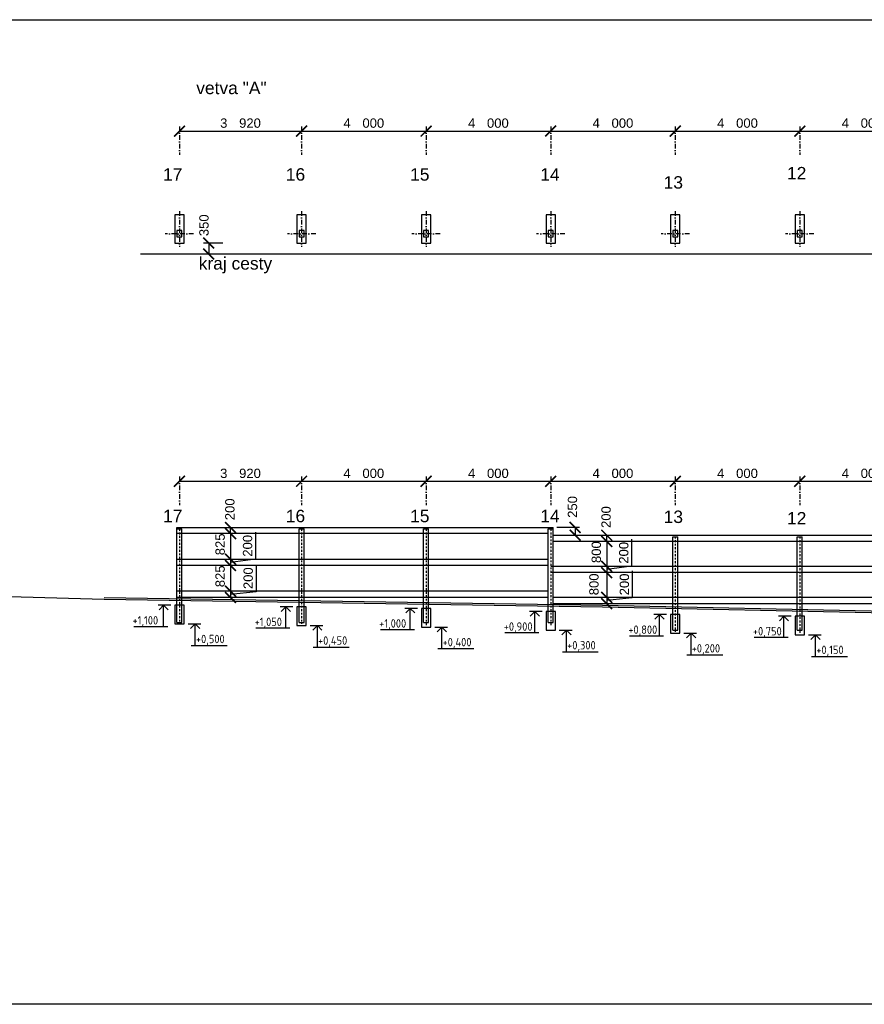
# Model space of a CAD drawing. Extents: x 4743276 to 9726129, y -4307434 to -1665362.
# Tile 5 of 121: x 4822394 to 4849515, y -2166710 to -2135082. Entities that reach past the tile are written whole.
import ezdxf
from ezdxf.enums import TextEntityAlignment as Align

# ---------------------------------------------------------------- set-up
doc = ezdxf.new("R2010")
doc.units = 0
doc.header["$MEASUREMENT"] = 0
doc.linetypes.add('BODKOCIARKOVANA_3', pattern=[5.6, 3, -1.3, 0, -1.3])
doc.layers.get('0').update_dxf_attribs({"linetype": 'CONTINUOUS'})
doc.layers.get('Defpoints').update_dxf_attribs({"color": 61, "linetype": 'CONTINUOUS'})
for name, color, linetype in [('DIM', 7, 'CONTINUOUS'), ('DVERE', 47, 'CONTINUOUS'), ('KÓTY', 4, 'CONTINUOUS'), ('MÚRY', 1, 'CONTINUOUS'), ('TENKÁ', 7, 'CONTINUOUS'), ('Výšky', 64, 'CONTINUOUS'), ('šrafy-múry', 8, 'CONTINUOUS')]:
    doc.layers.add(name, color=color, linetype=linetype)
doc.styles.add('Style-Arial', font='arial.ttf')
doc.styles.add('STYLE1', font='isocp.shx')
doc.dimstyles.new('STANDARD 100', dxfattribs={"dimtxt": 300, "dimasz": 350, "dimexe": 10, "dimexo": 200, "dimgap": 100, "dimtad": 1, "dimdsep": 46, "dimlunit": 6, "dimtxsty": 'Style-Arial', "dimblk": 'ARCHTICK', "dimblk1": 'OBLIQUE', "dimblk2": 'ARCHTICK', "dimcen": 2.5, "dimse1": 1, "dimse2": 1, "dimadec": 0, "dimazin": 0, "dimtfac": 1, "dimtmove": 1, "dimatfit": 3, "dimldrblk": 'OBLIQUE', "dimfxl": 1, "dimtolj": 1, "dimtzin": 0, "dimarcsym": 0})

# ---------------------------------------------------------------- blocks, each defined once
blk = doc.blocks.new('_ArchTick')
at = {"color": 0, "linetype": 'ByBlock', "const_width": 0.15}
blk.add_lwpolyline([(-0.5, -0.5), (0.5, 0.5)], dxfattribs=at)
blk = doc.blocks.new('*D42337')
at = {"layer": 'Defpoints', "color": 0}
for p in [(4831444, -2149910), (4827524, -2151442), (4831444, -2151442)]:
    blk.add_point(p, dxfattribs=at)
at = {"layer": 'KÓTY', "color": 0, "lineweight": -2}
blk.add_line((4827524, -2149910), (4831444, -2149910), dxfattribs=at)
at = {"layer": 'KÓTY', "color": 0, "linetype": 'ByBlock', "lineweight": -2, "xscale": 350, "yscale": 350, "zscale": 350, "rotation": 180}
blk.add_blockref('_ArchTick', (4827524, -2149910), dxfattribs=at)
at = {"layer": 'KÓTY', "color": 0, "linetype": 'ByBlock', "lineweight": -2, "xscale": 350, "yscale": 350, "zscale": 350}
blk.add_blockref('_ArchTick', (4831444, -2149910), dxfattribs=at)
at = {"layer": 'KÓTY', "color": 0, "insert": (4829484, -2149656), "char_height": 300, "attachment_point": 5, "style": 'Style-Arial'}
blk.add_mtext('\\A1;3ﾠ920', dxfattribs=at)
blk = doc.blocks.new('_OBLIQUE')
at = {"color": 0, "linetype": 'ByBlock'}
blk.add_line((-0.5, -0.5), (0.5, 0.5), dxfattribs=at)
blk = doc.blocks.new('*D42340')
at = {"layer": 'Defpoints', "color": 0}
for p in [(4835444, -2149910), (4831444, -2151442), (4835444, -2151442)]:
    blk.add_point(p, dxfattribs=at)
at = {"layer": 'KÓTY', "color": 0, "lineweight": -2}
blk.add_line((4831444, -2149910), (4835444, -2149910), dxfattribs=at)
at = {"layer": 'KÓTY', "color": 0, "linetype": 'ByBlock', "lineweight": -2, "xscale": 350, "yscale": 350, "zscale": 350, "rotation": 180}
blk.add_blockref('_ArchTick', (4831444, -2149910), dxfattribs=at)
at = {"layer": 'KÓTY', "color": 0, "linetype": 'ByBlock', "lineweight": -2, "xscale": 350, "yscale": 350, "zscale": 350}
blk.add_blockref('_ArchTick', (4835444, -2149910), dxfattribs=at)
at = {"layer": 'KÓTY', "color": 0, "insert": (4833444, -2149656), "char_height": 300, "attachment_point": 5, "style": 'Style-Arial'}
blk.add_mtext('\\A1;4ﾠ000', dxfattribs=at)
blk = doc.blocks.new('*D42341')
at = {"layer": 'Defpoints', "color": 0}
for p in [(4839444, -2149910), (4835444, -2151442), (4839444, -2151692)]:
    blk.add_point(p, dxfattribs=at)
at = {"layer": 'KÓTY', "color": 0, "lineweight": -2}
blk.add_line((4835444, -2149910), (4839444, -2149910), dxfattribs=at)
at = {"layer": 'KÓTY', "color": 0, "linetype": 'ByBlock', "lineweight": -2, "xscale": 350, "yscale": 350, "zscale": 350, "rotation": 180}
blk.add_blockref('_ArchTick', (4835444, -2149910), dxfattribs=at)
at = {"layer": 'KÓTY', "color": 0, "linetype": 'ByBlock', "lineweight": -2, "xscale": 350, "yscale": 350, "zscale": 350}
blk.add_blockref('_ArchTick', (4839444, -2149910), dxfattribs=at)
at = {"layer": 'KÓTY', "color": 0, "insert": (4837444, -2149656), "char_height": 300, "attachment_point": 5, "style": 'Style-Arial'}
blk.add_mtext('\\A1;4ﾠ000', dxfattribs=at)
blk = doc.blocks.new('*D42342')
at = {"layer": 'Defpoints', "color": 0}
for p in [(4843444, -2149910), (4839444, -2151692), (4843444, -2151692)]:
    blk.add_point(p, dxfattribs=at)
at = {"layer": 'KÓTY', "color": 0, "lineweight": -2}
blk.add_line((4839444, -2149910), (4843444, -2149910), dxfattribs=at)
at = {"layer": 'KÓTY', "color": 0, "linetype": 'ByBlock', "lineweight": -2, "xscale": 350, "yscale": 350, "zscale": 350, "rotation": 180}
blk.add_blockref('_ArchTick', (4839444, -2149910), dxfattribs=at)
at = {"layer": 'KÓTY', "color": 0, "linetype": 'ByBlock', "lineweight": -2, "xscale": 350, "yscale": 350, "zscale": 350}
blk.add_blockref('_ArchTick', (4843444, -2149910), dxfattribs=at)
at = {"layer": 'KÓTY', "color": 0, "insert": (4841444, -2149656), "char_height": 300, "attachment_point": 5, "style": 'Style-Arial'}
blk.add_mtext('\\A1;4ﾠ000', dxfattribs=at)
blk = doc.blocks.new('*D42343')
at = {"layer": 'Defpoints', "color": 0}
for p in [(4847444, -2149910), (4843444, -2151692), (4847444, -2151692)]:
    blk.add_point(p, dxfattribs=at)
at = {"layer": 'KÓTY', "color": 0, "lineweight": -2}
blk.add_line((4843444, -2149910), (4847444, -2149910), dxfattribs=at)
at = {"layer": 'KÓTY', "color": 0, "linetype": 'ByBlock', "lineweight": -2, "xscale": 350, "yscale": 350, "zscale": 350, "rotation": 180}
blk.add_blockref('_ArchTick', (4843444, -2149910), dxfattribs=at)
at = {"layer": 'KÓTY', "color": 0, "linetype": 'ByBlock', "lineweight": -2, "xscale": 350, "yscale": 350, "zscale": 350}
blk.add_blockref('_ArchTick', (4847444, -2149910), dxfattribs=at)
at = {"layer": 'KÓTY', "color": 0, "insert": (4845444, -2149656), "char_height": 300, "attachment_point": 5, "style": 'Style-Arial'}
blk.add_mtext('\\A1;4ﾠ000', dxfattribs=at)
blk = doc.blocks.new('*D42344')
at = {"layer": 'Defpoints', "color": 0}
for p in [(4851444, -2149910), (4851444, -2151667), (4847444, -2151692)]:
    blk.add_point(p, dxfattribs=at)
at = {"layer": 'KÓTY', "color": 0, "lineweight": -2}
blk.add_line((4847444, -2149910), (4851444, -2149910), dxfattribs=at)
at = {"layer": 'KÓTY', "color": 0, "linetype": 'ByBlock', "lineweight": -2, "xscale": 350, "yscale": 350, "zscale": 350, "rotation": 180}
blk.add_blockref('_ArchTick', (4847444, -2149910), dxfattribs=at)
at = {"layer": 'KÓTY', "color": 0, "linetype": 'ByBlock', "lineweight": -2, "xscale": 350, "yscale": 350, "zscale": 350}
blk.add_blockref('_ArchTick', (4851444, -2149910), dxfattribs=at)
at = {"layer": 'KÓTY', "color": 0, "insert": (4849444, -2149656), "char_height": 300, "attachment_point": 5, "style": 'Style-Arial'}
blk.add_mtext('\\A1;4ﾠ000', dxfattribs=at)
blk = doc.blocks.new('*D42375')
at = {"layer": 'Defpoints', "color": 0}
for p in [(4831444, -2138660), (4827524, -2140192), (4831444, -2140192)]:
    blk.add_point(p, dxfattribs=at)
at = {"layer": 'KÓTY', "color": 0, "lineweight": -2}
blk.add_line((4827524, -2138660), (4831444, -2138660), dxfattribs=at)
at = {"layer": 'KÓTY', "color": 0, "linetype": 'ByBlock', "lineweight": -2, "xscale": 350, "yscale": 350, "zscale": 350, "rotation": 180}
blk.add_blockref('_ArchTick', (4827524, -2138660), dxfattribs=at)
at = {"layer": 'KÓTY', "color": 0, "linetype": 'ByBlock', "lineweight": -2, "xscale": 350, "yscale": 350, "zscale": 350}
blk.add_blockref('_ArchTick', (4831444, -2138660), dxfattribs=at)
at = {"layer": 'KÓTY', "color": 0, "insert": (4829484, -2138406), "char_height": 300, "attachment_point": 5, "style": 'Style-Arial'}
blk.add_mtext('\\A1;3ﾠ920', dxfattribs=at)
blk = doc.blocks.new('*D42378')
at = {"layer": 'Defpoints', "color": 0}
for p in [(4835444, -2138660), (4831444, -2140192), (4835444, -2140192)]:
    blk.add_point(p, dxfattribs=at)
at = {"layer": 'KÓTY', "color": 0, "lineweight": -2}
blk.add_line((4831444, -2138660), (4835444, -2138660), dxfattribs=at)
at = {"layer": 'KÓTY', "color": 0, "linetype": 'ByBlock', "lineweight": -2, "xscale": 350, "yscale": 350, "zscale": 350, "rotation": 180}
blk.add_blockref('_ArchTick', (4831444, -2138660), dxfattribs=at)
at = {"layer": 'KÓTY', "color": 0, "linetype": 'ByBlock', "lineweight": -2, "xscale": 350, "yscale": 350, "zscale": 350}
blk.add_blockref('_ArchTick', (4835444, -2138660), dxfattribs=at)
at = {"layer": 'KÓTY', "color": 0, "insert": (4833444, -2138406), "char_height": 300, "attachment_point": 5, "style": 'Style-Arial'}
blk.add_mtext('\\A1;4ﾠ000', dxfattribs=at)
blk = doc.blocks.new('*D42379')
at = {"layer": 'Defpoints', "color": 0}
for p in [(4839444, -2138660), (4835444, -2140192), (4839444, -2140442)]:
    blk.add_point(p, dxfattribs=at)
at = {"layer": 'KÓTY', "color": 0, "lineweight": -2}
blk.add_line((4835444, -2138660), (4839444, -2138660), dxfattribs=at)
at = {"layer": 'KÓTY', "color": 0, "linetype": 'ByBlock', "lineweight": -2, "xscale": 350, "yscale": 350, "zscale": 350, "rotation": 180}
blk.add_blockref('_ArchTick', (4835444, -2138660), dxfattribs=at)
at = {"layer": 'KÓTY', "color": 0, "linetype": 'ByBlock', "lineweight": -2, "xscale": 350, "yscale": 350, "zscale": 350}
blk.add_blockref('_ArchTick', (4839444, -2138660), dxfattribs=at)
at = {"layer": 'KÓTY', "color": 0, "insert": (4837444, -2138406), "char_height": 300, "attachment_point": 5, "style": 'Style-Arial'}
blk.add_mtext('\\A1;4ﾠ000', dxfattribs=at)
blk = doc.blocks.new('*D42380')
at = {"layer": 'Defpoints', "color": 0}
for p in [(4843444, -2138660), (4839444, -2140442), (4843444, -2140442)]:
    blk.add_point(p, dxfattribs=at)
at = {"layer": 'KÓTY', "color": 0, "lineweight": -2}
blk.add_line((4839444, -2138660), (4843444, -2138660), dxfattribs=at)
at = {"layer": 'KÓTY', "color": 0, "linetype": 'ByBlock', "lineweight": -2, "xscale": 350, "yscale": 350, "zscale": 350, "rotation": 180}
blk.add_blockref('_ArchTick', (4839444, -2138660), dxfattribs=at)
at = {"layer": 'KÓTY', "color": 0, "linetype": 'ByBlock', "lineweight": -2, "xscale": 350, "yscale": 350, "zscale": 350}
blk.add_blockref('_ArchTick', (4843444, -2138660), dxfattribs=at)
at = {"layer": 'KÓTY', "color": 0, "insert": (4841444, -2138406), "char_height": 300, "attachment_point": 5, "style": 'Style-Arial'}
blk.add_mtext('\\A1;4ﾠ000', dxfattribs=at)
blk = doc.blocks.new('*D42381')
at = {"layer": 'Defpoints', "color": 0}
for p in [(4847444, -2138660), (4843444, -2140442), (4847444, -2140442)]:
    blk.add_point(p, dxfattribs=at)
at = {"layer": 'KÓTY', "color": 0, "lineweight": -2}
blk.add_line((4843444, -2138660), (4847444, -2138660), dxfattribs=at)
at = {"layer": 'KÓTY', "color": 0, "linetype": 'ByBlock', "lineweight": -2, "xscale": 350, "yscale": 350, "zscale": 350, "rotation": 180}
blk.add_blockref('_ArchTick', (4843444, -2138660), dxfattribs=at)
at = {"layer": 'KÓTY', "color": 0, "linetype": 'ByBlock', "lineweight": -2, "xscale": 350, "yscale": 350, "zscale": 350}
blk.add_blockref('_ArchTick', (4847444, -2138660), dxfattribs=at)
at = {"layer": 'KÓTY', "color": 0, "insert": (4845444, -2138406), "char_height": 300, "attachment_point": 5, "style": 'Style-Arial'}
blk.add_mtext('\\A1;4ﾠ000', dxfattribs=at)
blk = doc.blocks.new('*D42382')
at = {"layer": 'Defpoints', "color": 0}
for p in [(4851444, -2138660), (4847444, -2140442), (4851444, -2140417)]:
    blk.add_point(p, dxfattribs=at)
at = {"layer": 'KÓTY', "color": 0, "lineweight": -2}
blk.add_line((4847444, -2138660), (4851444, -2138660), dxfattribs=at)
at = {"layer": 'KÓTY', "color": 0, "linetype": 'ByBlock', "lineweight": -2, "xscale": 350, "yscale": 350, "zscale": 350, "rotation": 180}
blk.add_blockref('_ArchTick', (4847444, -2138660), dxfattribs=at)
at = {"layer": 'KÓTY', "color": 0, "linetype": 'ByBlock', "lineweight": -2, "xscale": 350, "yscale": 350, "zscale": 350}
blk.add_blockref('_ArchTick', (4851444, -2138660), dxfattribs=at)
at = {"layer": 'KÓTY', "color": 0, "insert": (4849444, -2138406), "char_height": 300, "attachment_point": 5, "style": 'Style-Arial'}
blk.add_mtext('\\A1;4ﾠ000', dxfattribs=at)
blk = doc.blocks.new('*D42396')
at = {"layer": 'Defpoints', "color": 0}
for p in [(4827744, -2142256), (4827744, -2142606), (4828462, -2142606)]:
    blk.add_point(p, dxfattribs=at)
at = {"layer": 'KÓTY', "color": 0, "lineweight": -2}
blk.add_line((4828462, -2142256), (4828462, -2142606), dxfattribs=at)
at = {"layer": 'KÓTY', "color": 0, "linetype": 'ByBlock', "lineweight": -2, "xscale": 350, "yscale": 350, "zscale": 350}
for p, rotation in [((4828462, -2142256), 90), ((4828462, -2142606), 270)]:
    blk.add_blockref('_ArchTick', p, dxfattribs=dict(at, rotation=rotation))
at = {"layer": 'KÓTY', "color": 0, "insert": (4828312, -2141686), "char_height": 300, "attachment_point": 5, "rotation": 90, "style": 'Style-Arial'}
blk.add_mtext('\\A1;350', dxfattribs=at)
blk = doc.blocks.new('*D42446')
at = {"layer": 'Defpoints', "color": 0}
for p in [(4839444, -2151392), (4839444, -2151642), (4840229, -2151642)]:
    blk.add_point(p, dxfattribs=at)
at = {"layer": 'KÓTY', "color": 0, "lineweight": -2}
blk.add_line((4840229, -2151392), (4840229, -2151642), dxfattribs=at)
at = {"layer": 'KÓTY', "color": 0, "linetype": 'ByBlock', "lineweight": -2, "xscale": 350, "yscale": 350, "zscale": 350}
for p, rotation in [((4840229, -2151392), 90), ((4840229, -2151642), 270)]:
    blk.add_blockref('_ArchTick', p, dxfattribs=dict(at, rotation=rotation))
at = {"layer": 'KÓTY', "color": 0, "insert": (4840146, -2150734), "char_height": 300, "attachment_point": 5, "rotation": 90, "style": 'Style-Arial'}
blk.add_mtext('\\A1;250', dxfattribs=at)
blk = doc.blocks.new('*D42487')
at = {"layer": 'Defpoints', "color": 0}
for p in [(4840718, -2151642), (4841244, -2151642), (4840718, -2151842)]:
    blk.add_point(p, dxfattribs=at)
at = {"layer": 'DIM', "color": 0, "lineweight": -2}
blk.add_line((4841244, -2151842), (4841244, -2151642), dxfattribs=at)
at = {"layer": 'DIM', "color": 0, "linetype": 'ByBlock', "lineweight": -2, "xscale": 350, "yscale": 350, "zscale": 350}
for p, rotation in [((4841244, -2151642), 90), ((4841244, -2151842), 270)]:
    blk.add_blockref('_ArchTick', p, dxfattribs=dict(at, rotation=rotation))
at = {"layer": 'DIM', "color": 0, "insert": (4841224, -2151059), "char_height": 300, "attachment_point": 5, "rotation": 90, "style": 'Style-Arial'}
blk.add_mtext('\\A1;200', dxfattribs=at)
blk = doc.blocks.new('*D42488')
at = {"layer": 'Defpoints', "color": 0}
for p in [(4841244, -2151842), (4841244, -2152642), (4841244, -2152642)]:
    blk.add_point(p, dxfattribs=at)
at = {"layer": 'DIM', "color": 0, "lineweight": -2}
blk.add_line((4841244, -2151842), (4841244, -2152642), dxfattribs=at)
at = {"layer": 'DIM', "color": 0, "linetype": 'ByBlock', "lineweight": -2, "xscale": 350, "yscale": 350, "zscale": 350}
for p, rotation in [((4841244, -2151842), 90), ((4841244, -2152642), 270)]:
    blk.add_blockref('_ArchTick', p, dxfattribs=dict(at, rotation=rotation))
at = {"layer": 'DIM', "color": 0, "insert": (4840911, -2152186), "char_height": 300, "attachment_point": 5, "rotation": 90, "style": 'Style-Arial'}
blk.add_mtext('\\A1;800', dxfattribs=at)
blk = doc.blocks.new('*D42489')
at = {"layer": 'Defpoints', "color": 0}
for p in [(4841244, -2152642), (4841244, -2152842), (4841244, -2152842)]:
    blk.add_point(p, dxfattribs=at)
at = {"layer": 'DIM', "color": 0, "lineweight": -2}
for p, q in [((4842045, -2151773), (4842045, -2152640)), ((4842045, -2152640), (4841244, -2152742)), ((4841244, -2152642), (4841244, -2152842))]:
    blk.add_line(p, q, dxfattribs=at)
at = {"layer": 'DIM', "color": 0, "linetype": 'ByBlock', "lineweight": -2, "xscale": 350, "yscale": 350, "zscale": 350}
for p, rotation in [((4841244, -2152642), 90), ((4841244, -2152842), 270)]:
    blk.add_blockref('_ArchTick', p, dxfattribs=dict(at, rotation=rotation))
at = {"layer": 'DIM', "color": 0, "insert": (4841792, -2152207), "char_height": 300, "attachment_point": 5, "rotation": 90, "style": 'Style-Arial'}
blk.add_mtext('\\A1;200', dxfattribs=at)
blk = doc.blocks.new('*D42490')
at = {"layer": 'Defpoints', "color": 0}
for p in [(4841244, -2152842), (4841244, -2153642), (4841244, -2153642)]:
    blk.add_point(p, dxfattribs=at)
at = {"layer": 'DIM', "color": 0, "lineweight": -2}
blk.add_line((4841244, -2152842), (4841244, -2153642), dxfattribs=at)
at = {"layer": 'DIM', "color": 0, "linetype": 'ByBlock', "lineweight": -2, "xscale": 350, "yscale": 350, "zscale": 350}
for p, rotation in [((4841244, -2152842), 90), ((4841244, -2153642), 270)]:
    blk.add_blockref('_ArchTick', p, dxfattribs=dict(at, rotation=rotation))
at = {"layer": 'DIM', "color": 0, "insert": (4840835, -2153220), "char_height": 300, "attachment_point": 5, "rotation": 90, "style": 'Style-Arial'}
blk.add_mtext('\\A1;800', dxfattribs=at)
blk = doc.blocks.new('*D42491')
at = {"layer": 'Defpoints', "color": 0}
for p in [(4841244, -2153642), (4841244, -2153842), (4841244, -2153842)]:
    blk.add_point(p, dxfattribs=at)
at = {"layer": 'DIM', "color": 0, "lineweight": -2}
for p, q in [((4842065, -2152789), (4842065, -2153656)), ((4841244, -2153642), (4841244, -2153842)), ((4842065, -2153656), (4841244, -2153742))]:
    blk.add_line(p, q, dxfattribs=at)
at = {"layer": 'DIM', "color": 0, "linetype": 'ByBlock', "lineweight": -2, "xscale": 350, "yscale": 350, "zscale": 350}
for p, rotation in [((4841244, -2153642), 90), ((4841244, -2153842), 270)]:
    blk.add_blockref('_ArchTick', p, dxfattribs=dict(at, rotation=rotation))
at = {"layer": 'DIM', "color": 0, "insert": (4841812, -2153223), "char_height": 300, "attachment_point": 5, "rotation": 90, "style": 'Style-Arial'}
blk.add_mtext('\\A1;200', dxfattribs=at)
blk = doc.blocks.new('*D42492')
at = {"layer": 'Defpoints', "color": 0}
for p in [(4828638, -2151392), (4828638, -2151592), (4829164, -2151392)]:
    blk.add_point(p, dxfattribs=at)
at = {"layer": 'DIM', "color": 0, "lineweight": -2}
blk.add_line((4829164, -2151592), (4829164, -2151392), dxfattribs=at)
at = {"layer": 'DIM', "color": 0, "linetype": 'ByBlock', "lineweight": -2, "xscale": 350, "yscale": 350, "zscale": 350}
for p, rotation in [((4829164, -2151392), 90), ((4829164, -2151592), 270)]:
    blk.add_blockref('_ArchTick', p, dxfattribs=dict(at, rotation=rotation))
at = {"layer": 'DIM', "color": 0, "insert": (4829144, -2150809), "char_height": 300, "attachment_point": 5, "rotation": 90, "style": 'Style-Arial'}
blk.add_mtext('\\A1;200', dxfattribs=at)
blk = doc.blocks.new('*D42493')
at = {"layer": 'Defpoints', "color": 0}
for p in [(4829164, -2151592), (4829164, -2152417), (4829164, -2152417)]:
    blk.add_point(p, dxfattribs=at)
at = {"layer": 'DIM', "color": 0, "lineweight": -2}
blk.add_line((4829164, -2151592), (4829164, -2152417), dxfattribs=at)
at = {"layer": 'DIM', "color": 0, "linetype": 'ByBlock', "lineweight": -2, "xscale": 350, "yscale": 350, "zscale": 350}
for p, rotation in [((4829164, -2151592), 90), ((4829164, -2152417), 270)]:
    blk.add_blockref('_ArchTick', p, dxfattribs=dict(at, rotation=rotation))
at = {"layer": 'DIM', "color": 0, "insert": (4828831, -2151936), "char_height": 300, "attachment_point": 5, "rotation": 90, "style": 'Style-Arial'}
blk.add_mtext('\\A1;825', dxfattribs=at)
blk = doc.blocks.new('*D42494')
at = {"layer": 'Defpoints', "color": 0}
for p in [(4829164, -2152417), (4829164, -2152617), (4829164, -2152617)]:
    blk.add_point(p, dxfattribs=at)
at = {"layer": 'DIM', "color": 0, "lineweight": -2}
for p, q in [((4829965, -2151548), (4829965, -2152415)), ((4829965, -2152415), (4829164, -2152517)), ((4829164, -2152417), (4829164, -2152617))]:
    blk.add_line(p, q, dxfattribs=at)
at = {"layer": 'DIM', "color": 0, "linetype": 'ByBlock', "lineweight": -2, "xscale": 350, "yscale": 350, "zscale": 350}
for p, rotation in [((4829164, -2152417), 90), ((4829164, -2152617), 270)]:
    blk.add_blockref('_ArchTick', p, dxfattribs=dict(at, rotation=rotation))
at = {"layer": 'DIM', "color": 0, "insert": (4829712, -2151982), "char_height": 300, "attachment_point": 5, "rotation": 90, "style": 'Style-Arial'}
blk.add_mtext('\\A1;200', dxfattribs=at)
blk = doc.blocks.new('*D42496')
at = {"layer": 'Defpoints', "color": 0}
for p in [(4829164, -2153442), (4829164, -2153642), (4829164, -2153642)]:
    blk.add_point(p, dxfattribs=at)
at = {"layer": 'DIM', "color": 0, "lineweight": -2}
for p, q in [((4829985, -2152589), (4829985, -2153456)), ((4829164, -2153442), (4829164, -2153642)), ((4829985, -2153456), (4829164, -2153542))]:
    blk.add_line(p, q, dxfattribs=at)
at = {"layer": 'DIM', "color": 0, "linetype": 'ByBlock', "lineweight": -2, "xscale": 350, "yscale": 350, "zscale": 350}
for p, rotation in [((4829164, -2153442), 90), ((4829164, -2153642), 270)]:
    blk.add_blockref('_ArchTick', p, dxfattribs=dict(at, rotation=rotation))
at = {"layer": 'DIM', "color": 0, "insert": (4829732, -2153023), "char_height": 300, "attachment_point": 5, "rotation": 90, "style": 'Style-Arial'}
blk.add_mtext('\\A1;200', dxfattribs=at)
blk = doc.blocks.new('*D42497')
at = {"layer": 'Defpoints', "color": 0}
for p in [(4829164, -2152617), (4829164, -2153442), (4829164, -2153442)]:
    blk.add_point(p, dxfattribs=at)
at = {"layer": 'DIM', "color": 0, "lineweight": -2}
blk.add_line((4829164, -2152617), (4829164, -2153442), dxfattribs=at)
at = {"layer": 'DIM', "color": 0, "linetype": 'ByBlock', "lineweight": -2, "xscale": 350, "yscale": 350, "zscale": 350}
for p, rotation in [((4829164, -2152617), 90), ((4829164, -2153442), 270)]:
    blk.add_blockref('_ArchTick', p, dxfattribs=dict(at, rotation=rotation))
at = {"layer": 'DIM', "color": 0, "insert": (4828831, -2152962), "char_height": 300, "attachment_point": 5, "rotation": 90, "style": 'Style-Arial'}
blk.add_mtext('\\A1;825', dxfattribs=at)
blk = doc.blocks.new('*D42501')
at = {"layer": 'Defpoints', "color": 0}
for p in [(4839444, -2149910), (4835444, -2151442), (4839444, -2151442)]:
    blk.add_point(p, dxfattribs=at)
at = {"layer": 'KÓTY', "color": 0, "lineweight": -2}
blk.add_line((4835444, -2149910), (4839444, -2149910), dxfattribs=at)
at = {"layer": 'KÓTY', "color": 0, "linetype": 'ByBlock', "lineweight": -2, "xscale": 350, "yscale": 350, "zscale": 350, "rotation": 180}
blk.add_blockref('_ArchTick', (4835444, -2149910), dxfattribs=at)
at = {"layer": 'KÓTY', "color": 0, "linetype": 'ByBlock', "lineweight": -2, "xscale": 350, "yscale": 350, "zscale": 350}
blk.add_blockref('_ArchTick', (4839444, -2149910), dxfattribs=at)
at = {"layer": 'KÓTY', "color": 0, "insert": (4837444, -2149656), "char_height": 300, "attachment_point": 5, "style": 'Style-Arial'}
blk.add_mtext('\\A1;4ﾠ000', dxfattribs=at)
blk = doc.blocks.new('*D42502')
at = {"layer": 'Defpoints', "color": 0}
for p in [(4843444, -2149910), (4839444, -2151442), (4843444, -2151692)]:
    blk.add_point(p, dxfattribs=at)
at = {"layer": 'KÓTY', "color": 0, "lineweight": -2}
blk.add_line((4839444, -2149910), (4843444, -2149910), dxfattribs=at)
at = {"layer": 'KÓTY', "color": 0, "linetype": 'ByBlock', "lineweight": -2, "xscale": 350, "yscale": 350, "zscale": 350, "rotation": 180}
blk.add_blockref('_ArchTick', (4839444, -2149910), dxfattribs=at)
at = {"layer": 'KÓTY', "color": 0, "linetype": 'ByBlock', "lineweight": -2, "xscale": 350, "yscale": 350, "zscale": 350}
blk.add_blockref('_ArchTick', (4843444, -2149910), dxfattribs=at)
at = {"layer": 'KÓTY', "color": 0, "insert": (4841444, -2149656), "char_height": 300, "attachment_point": 5, "style": 'Style-Arial'}
blk.add_mtext('\\A1;4ﾠ000', dxfattribs=at)

msp = doc.modelspace()

# ---------------------------------------------------------------- linework, layer by layer
at = {"layer": 'Defpoints'}
msp.add_lwpolyline([(4816590, -2135082), (4906071, -2135082), (4906071, -2166710.5), (4816590, -2166710.5)], close=True, dxfattribs=at)
at = {"layer": 'DVERE'}
for p, q in [((4827444.388, -2154442), (4827444.388, -2151442)), ((4827444.388, -2151442), (4827604.388, -2151442)), ((4827444.388, -2154442), (4827444.388, -2151442)), ((4827604.388, -2154442), (4827604.388, -2151442)), ((4827604.388, -2154442), (4827604.388, -2151442)), ((4831364.388, -2151442), (4831524.388, -2151442)), ((4831364.388, -2154442), (4831364.388, -2151442)), ((4831524.388, -2154442), (4831524.388, -2151442)), ((4835364.388, -2151442), (4835524.388, -2151442)), ((4835364.388, -2154442), (4835364.388, -2151442)), ((4835524.388, -2154442), (4835524.388, -2151442)), ((4839364.388, -2151442), (4839524.388, -2151442)), ((4839364.388, -2154442), (4839364.388, -2151442)), ((4839524.388, -2154442), (4839524.388, -2151442)), ((4843364.388, -2151692), (4843524.388, -2151692)), ((4843364.388, -2154692), (4843364.388, -2151692)), ((4843524.388, -2154692), (4843524.388, -2151692)), ((4847364.388, -2151692), (4847524.388, -2151692)), ((4847364.388, -2154692), (4847364.388, -2151692)), ((4847524.388, -2154692), (4847524.388, -2151692)), ((4827444.388, -2154442), (4827604.388, -2154442)), ((4827444.388, -2154442), (4827604.388, -2154442)), ((4831364.388, -2154442), (4831524.388, -2154442)), ((4835364.388, -2154442), (4835524.388, -2154442)), ((4839364.388, -2154442), (4839524.388, -2154442)), ((4843364.388, -2154692), (4843524.388, -2154692)), ((4847364.388, -2154692), (4847524.388, -2154692))]:
    msp.add_line(p, q, dxfattribs=at)
for points in [[(4827604.388, -2141855.5), (4827444.388, -2141855.5), (4827444.388, -2142055.5), (4827604.388, -2142055.5)], [(4831524.388, -2141855.5), (4831364.388, -2141855.5), (4831364.388, -2142055.5), (4831524.388, -2142055.5)], [(4835524.388, -2141855.5), (4835364.388, -2141855.5), (4835364.388, -2142055.5), (4835524.388, -2142055.5)], [(4839524.388, -2141855.5), (4839364.388, -2141855.5), (4839364.388, -2142055.5), (4839524.388, -2142055.5)], [(4843524.388, -2141855.5), (4843364.388, -2141855.5), (4843364.388, -2142055.5), (4843524.388, -2142055.5)], [(4847524.388, -2141855.5), (4847364.388, -2141855.5), (4847364.388, -2142055.5), (4847524.388, -2142055.5)]]:
    msp.add_lwpolyline(points, close=True, dxfattribs=at)
at = {"layer": 'KÓTY', "linetype": 'BODKOCIARKOVANA_3', "ltscale": 50}
for p, q in [((4827524.388, -2138510.5), (4827524.388, -2139427)), ((4831444.388, -2138510.5), (4831444.388, -2139427)), ((4835444.388, -2138510.5), (4835444.388, -2139427)), ((4839444.388, -2138510.5), (4839444.388, -2139427)), ((4843444.388, -2138510.5), (4843444.388, -2139427)), ((4847444.388, -2138510.5), (4847444.388, -2139427)), ((4827524.388, -2141229), (4827524.388, -2142381)), ((4831444.388, -2141229), (4831444.388, -2142381)), ((4835444.388, -2141229), (4835444.388, -2142381)), ((4839444.388, -2141229), (4839444.388, -2142381)), ((4843444.388, -2141229), (4843444.388, -2142381)), ((4847444.388, -2141229), (4847444.388, -2142381)), ((4827978.5, -2141955.5), (4827070.276, -2141955.5)), ((4831898.5, -2141955.5), (4830990.276, -2141955.5)), ((4835898.5, -2141955.5), (4834990.276, -2141955.5)), ((4839898.5, -2141955.5), (4838990.276, -2141955.5)), ((4843898.5, -2141955.5), (4842990.276, -2141955.5)), ((4847898.5, -2141955.5), (4846990.276, -2141955.5)), ((4827524.388, -2149760.5), (4827524.388, -2150677)), ((4831444.388, -2149760.5), (4831444.388, -2150677)), ((4835444.388, -2149760.5), (4835444.388, -2150677)), ((4839444.388, -2149760.5), (4839444.388, -2150677)), ((4843444.388, -2149760.5), (4843444.388, -2150677)), ((4847444.388, -2149760.5), (4847444.388, -2150677))]:
    msp.add_line(p, q, dxfattribs=at)
at = {"layer": 'KÓTY'}
for p, q in [((4828917.112, -2142255.5), (4828300.612, -2142255.5)), ((4840372.5, -2151392), (4839647, -2151392))]:
    msp.add_line(p, q, dxfattribs=at)
at = {"layer": 'MÚRY'}
for points in [[(4827674.388, -2141355.5), (4827374.388, -2141355.5), (4827374.388, -2142255.5), (4827674.388, -2142255.5)], [(4831594.388, -2141355.5), (4831294.388, -2141355.5), (4831294.388, -2142255.5), (4831594.388, -2142255.5)], [(4835594.388, -2141355.5), (4835294.388, -2141355.5), (4835294.388, -2142255.5), (4835594.388, -2142255.5)], [(4839594.388, -2141355.5), (4839294.388, -2141355.5), (4839294.388, -2142255.5), (4839594.388, -2142255.5)], [(4843594.388, -2141355.5), (4843294.388, -2141355.5), (4843294.388, -2142255.5), (4843594.388, -2142255.5)], [(4847594.388, -2141355.5), (4847294.388, -2141355.5), (4847294.388, -2142255.5), (4847594.388, -2142255.5)]]:
    msp.add_lwpolyline(points, close=True, dxfattribs=at)
at = {"layer": 'TENKÁ'}
for p, q in [((4826268, -2142605.5), (4901492.112, -2142605.5)), ((4827246.888, -2153892), (4826839.276, -2153892)), ((4827016.776, -2153892), (4826868.284, -2154040.492)), ((4827016.776, -2154583), (4827016.776, -2153892)), ((4827016.776, -2153892), (4827165.269, -2154040.492)), ((4831166.888, -2153942), (4830759.276, -2153942)), ((4830936.776, -2153942), (4830788.284, -2154090.492)), ((4830936.776, -2154633), (4830936.776, -2153942)), ((4830936.776, -2153942), (4831085.269, -2154090.492)), ((4835166.888, -2153992), (4834759.276, -2153992)), ((4834936.776, -2153992), (4834788.284, -2154140.492)), ((4834936.776, -2154683), (4834936.776, -2153992)), ((4834936.776, -2153992), (4835085.269, -2154140.492)), ((4839166.888, -2154092), (4838759.276, -2154092)), ((4838936.776, -2154092), (4838788.284, -2154240.492)), ((4838936.776, -2154783), (4838936.776, -2154092)), ((4838936.776, -2154092), (4839085.269, -2154240.492)), ((4843166.888, -2154192), (4842759.276, -2154192)), ((4842936.776, -2154192), (4842788.284, -2154340.492)), ((4842936.776, -2154883), (4842936.776, -2154192)), ((4842936.776, -2154192), (4843085.269, -2154340.492)), ((4827801.888, -2154492), (4828209.5, -2154492)), ((4828032, -2154492), (4827883.508, -2154640.492)), ((4828032, -2155183), (4828032, -2154492)), ((4828032, -2154492), (4828180.492, -2154640.492)), ((4847166.888, -2154242), (4846759.276, -2154242)), ((4846936.776, -2154242), (4846788.284, -2154390.492)), ((4846936.776, -2154933), (4846936.776, -2154242)), ((4846936.776, -2154242), (4847085.269, -2154390.492)), ((4827147.276, -2154583), (4826054.5, -2154583)), ((4831067.276, -2154633), (4829974.5, -2154633)), ((4831721.888, -2154542), (4832129.5, -2154542)), ((4831952, -2154542), (4831803.508, -2154690.492)), ((4831952, -2155233), (4831952, -2154542)), ((4831952, -2154542), (4832100.492, -2154690.492)), ((4835067.276, -2154683), (4833974.5, -2154683)), ((4835721.888, -2154592), (4836129.5, -2154592)), ((4835952, -2154592), (4835803.508, -2154740.492)), ((4835952, -2155283), (4835952, -2154592)), ((4835952, -2154592), (4836100.492, -2154740.492)), ((4839067.276, -2154783), (4837974.5, -2154783)), ((4839721.888, -2154692), (4840129.5, -2154692)), ((4839952, -2154692), (4839803.508, -2154840.492)), ((4839952, -2155383), (4839952, -2154692)), ((4839952, -2154692), (4840100.492, -2154840.492)), ((4843721.888, -2154792), (4844129.5, -2154792)), ((4843952, -2154792), (4843803.508, -2154940.492)), ((4843952, -2155483), (4843952, -2154792)), ((4843952, -2154792), (4844100.492, -2154940.492)), ((4847721.888, -2154842), (4848129.5, -2154842)), ((4847952, -2154842), (4847803.508, -2154990.492)), ((4847952, -2155533), (4847952, -2154842)), ((4847952, -2154842), (4848100.492, -2154990.492)), ((4843067.276, -2154883), (4841974.5, -2154883)), ((4847067.276, -2154933), (4845974.5, -2154933)), ((4827901.5, -2155183), (4829052.5, -2155183)), ((4831821.5, -2155233), (4832972.5, -2155233)), ((4835821.5, -2155283), (4836972.5, -2155283)), ((4839821.5, -2155383), (4840972.5, -2155383)), ((4843821.5, -2155483), (4844972.5, -2155483)), ((4847821.5, -2155533), (4848972.5, -2155533))]:
    msp.add_line(p, q, dxfattribs=at)
at = {"layer": 'TENKÁ', "color": 8}
for p, q in [((4839364.388, -2151592), (4827444.388, -2151592)), ((4851444.388, -2151842), (4839524.388, -2151842)), ((4839364.388, -2152417), (4827444.388, -2152417)), ((4839364.388, -2152617), (4827444.388, -2152617)), ((4851444.388, -2152642), (4839444.388, -2152642)), ((4851444.388, -2152842), (4839444.388, -2152842)), ((4839364.388, -2153442), (4827444.388, -2153442)), ((4839364.388, -2153642), (4827444.388, -2153642)), ((4851444.388, -2153642), (4839524.388, -2153642)), ((4851444.388, -2153842), (4839524.388, -2153842))]:
    msp.add_line(p, q, dxfattribs=at)
at = {"layer": 'TENKÁ'}
for points in [[(4827674.388, -2153892), (4827374.388, -2153892), (4827374.388, -2154492), (4827674.388, -2154492)], [(4831594.388, -2153942), (4831294.388, -2153942), (4831294.388, -2154542), (4831594.388, -2154542)], [(4835594.388, -2153992), (4835294.388, -2153992), (4835294.388, -2154592), (4835594.388, -2154592)], [(4839594.388, -2154092), (4839294.388, -2154092), (4839294.388, -2154692), (4839594.388, -2154692)], [(4843594.388, -2154192), (4843294.388, -2154192), (4843294.388, -2154792), (4843594.388, -2154792)], [(4847594.388, -2154242), (4847294.388, -2154242), (4847294.388, -2154842), (4847594.388, -2154842)]]:
    msp.add_lwpolyline(points, close=True, dxfattribs=at)
at = {"layer": 'Výšky', "color": 30}
for p, q in [((4827444.388, -2151392), (4839524.388, -2151392)), ((4827444.388, -2151442), (4827444.388, -2151392)), ((4839524.388, -2151642), (4839524.388, -2151392)), ((4839524.388, -2151642), (4851524.388, -2151642)), ((4825105.169, -2153642.006), (4841105.169, -2153892.006)), ((4841105.43, -2153892.011), (4853105.43, -2154142.011))]:
    msp.add_line(p, q, dxfattribs=at)
at = {"layer": 'Výšky', "color": 1}
for p, q in [((4821184.388, -2153592), (4825104.388, -2153692)), ((4825104.388, -2153692), (4841104.388, -2153942)), ((4841104.388, -2153942), (4853104.388, -2154192))]:
    msp.add_line(p, q, dxfattribs=at)
at = {"layer": 'šrafy-múry', "linetype": 'BODKOCIARKOVANA_3', "ltscale": 20}
for p, q in [((4827524.388, -2151442), (4827524.388, -2154442)), ((4831444.388, -2151442), (4831444.388, -2154492)), ((4835444.388, -2151442), (4835444.388, -2154542)), ((4839444.388, -2151442), (4839444.388, -2154542)), ((4843444.388, -2151692), (4843444.388, -2154742)), ((4847444.388, -2151692), (4847444.388, -2154792))]:
    msp.add_line(p, q, dxfattribs=at)

# ---------------------------------------------------------------- texts
at = {"layer": 'TENKÁ', "style": 'Style-Arial'}
for s, p in [('vetva "A"', (4829193.029, -2137073.665)), ('17', (4827306.918, -2139852.665)), ('16', (4831249.918, -2139852.665)), ('15', (4835241.918, -2139852.665)), ('14', (4839422.418, -2139852.665)), ('12', (4847343.918, -2139812.165)), ('13', (4843383.418, -2140108.665)), ('kraj cesty', (4829321.194, -2142709.665)), ('17', (4827306.918, -2150824.165)), ('16', (4831249.918, -2150824.165)), ('15', (4835241.918, -2150824.165)), ('14', (4839422.418, -2150824.165)), ('13', (4843383.418, -2150849.665)), ('12', (4847343.918, -2150897.165))]:
    msp.add_text(s, height=400, dxfattribs=at).set_placement(p, align=Align.TOP_CENTER)
at = {"layer": 'TENKÁ', "ltscale": 0.25, "style": 'STYLE1'}
for s, p in [('+1,100', (4826017.267, -2154510.792)), ('+1,050', (4829937.267, -2154560.792)), ('+1,000', (4833937.267, -2154610.792)), ('+0,900', (4837937.267, -2154710.792)), ('+0,500', (4828052.991, -2155110.792)), ('+0,800', (4841937.267, -2154810.792)), ('+0,750', (4845937.267, -2154860.792)), ('+0,450', (4831972.991, -2155160.792)), ('+0,400', (4835972.991, -2155210.792)), ('+0,300', (4839972.991, -2155310.792)), ('+0,200', (4843972.991, -2155410.792)), ('+0,150', (4847972.991, -2155460.792))]:
    msp.add_text(s, height=270, dxfattribs=at).set_placement(p)

# ---------------------------------------------------------------- dimensions: what is measured, and where the dimension line sits
at = {"layer": 'DIM'}
for base, p1, p2, picture, middle in [((4829164, -2151392), (4828638, -2151592), (4828638, -2151392), '*D42492', (4829397.5, -2150809)), ((4841244, -2151642), (4840718, -2151842), (4840718, -2151642), '*D42487', (4841477.5, -2151059)), ((4829164, -2152417), (4829164, -2151592), (4829164, -2152417), '*D42493', (4829084.5, -2151936.5)), ((4829164, -2152617), (4829164, -2152417), (4829164, -2152617), '*D42494', (4829965, -2152315)), ((4841244, -2152642), (4841244, -2151842), (4841244, -2152642), '*D42488', (4841164.5, -2152186.5)), ((4841244, -2152842), (4841244, -2152642), (4841244, -2152842), '*D42489', (4842045, -2152540)), ((4829164, -2153442), (4829164, -2152617), (4829164, -2153442), '*D42497', (4829084.5, -2152961.5)), ((4829164, -2153642), (4829164, -2153442), (4829164, -2153642), '*D42496', (4829985, -2153356)), ((4841244, -2153642), (4841244, -2152842), (4841244, -2153642), '*D42490', (4841088, -2153220.5)), ((4841244, -2153842), (4841244, -2153642), (4841244, -2153842), '*D42491', (4842065, -2153556))]:
    dim = msp.add_linear_dim(base=base, p1=p1, p2=p2, angle=90, dimstyle='STANDARD 100', dxfattribs=at)
    dim.commit()
    dim.dimension.update_dxf_attribs({"geometry": picture, "text_midpoint": middle, "dimtype": 160})
at = {"layer": 'KÓTY'}
for base, p1, p2, picture, middle in [((4831444.388, -2138659.5), (4827524.388, -2140192), (4831444.388, -2140192), '*D42375', (4829484.388, -2138406.226)), ((4835444.388, -2138659.5), (4831444.388, -2140192), (4835444.388, -2140192), '*D42378', (4833444.388, -2138406.328)), ((4839444.388, -2138659.5), (4835444.388, -2140192), (4839444.388, -2140442), '*D42379', (4837444.388, -2138406.328)), ((4843444.388, -2138659.5), (4839444.388, -2140442), (4843444.388, -2140442), '*D42380', (4841444.388, -2138406.328)), ((4847444.388, -2138659.5), (4843444.388, -2140442), (4847444.388, -2140442), '*D42381', (4845444.388, -2138406.328)), ((4851444.388, -2138659.5), (4847444.388, -2140442), (4851444.388, -2140417), '*D42382', (4849444.388, -2138406.328)), ((4831444.388, -2149909.5), (4827524.388, -2151442), (4831444.388, -2151442), '*D42337', (4829484.388, -2149656.226)), ((4835444.388, -2149909.5), (4831444.388, -2151442), (4835444.388, -2151442), '*D42340', (4833444.388, -2149656.328)), ((4839444.388, -2149909.5), (4835444.388, -2151442), (4839444.388, -2151692), '*D42341', (4837444.388, -2149656.328)), ((4839444.388, -2149909.5), (4835444.388, -2151442), (4839444.388, -2151442), '*D42501', (4837444.388, -2149656.328)), ((4843444.388, -2149909.5), (4839444.388, -2151692), (4843444.388, -2151692), '*D42342', (4841444.388, -2149656.328)), ((4843444.388, -2149909.5), (4839444.388, -2151442), (4843444.388, -2151692), '*D42502', (4841444.388, -2149656.328)), ((4847444.388, -2149909.5), (4843444.388, -2151692), (4847444.388, -2151692), '*D42343', (4845444.388, -2149656.328)), ((4851444.388, -2149909.5), (4847444.388, -2151692), (4851444.388, -2151667), '*D42344', (4849444.388, -2149656.328))]:
    dim = msp.add_linear_dim(base=base, p1=p1, p2=p2, dimstyle='STANDARD 100', override={"dimtxsty": 'Style-Arial', "dimldrblk": 'OBLIQUE'}, dxfattribs=at)
    dim.commit()
    dim.dimension.update_dxf_attribs({"geometry": picture, "text_midpoint": middle})
for base, p1, p2, picture, middle in [((4828462.112, -2142605.5), (4827744.5, -2142255.5), (4827744.5, -2142605.5), '*D42396', (4828565.5, -2141686.5)), ((4840229, -2151642), (4839444.388, -2151392), (4839444.388, -2151642), '*D42446', (4840399.5, -2150734.5))]:
    dim = msp.add_linear_dim(base=base, p1=p1, p2=p2, angle=90, dimstyle='STANDARD 100', override={"dimtxsty": 'Style-Arial', "dimldrblk": 'OBLIQUE'}, dxfattribs=at)
    dim.commit()
    dim.dimension.update_dxf_attribs({"geometry": picture, "text_midpoint": middle, "dimtype": 160})

doc.saveas('drawing.dxf')
